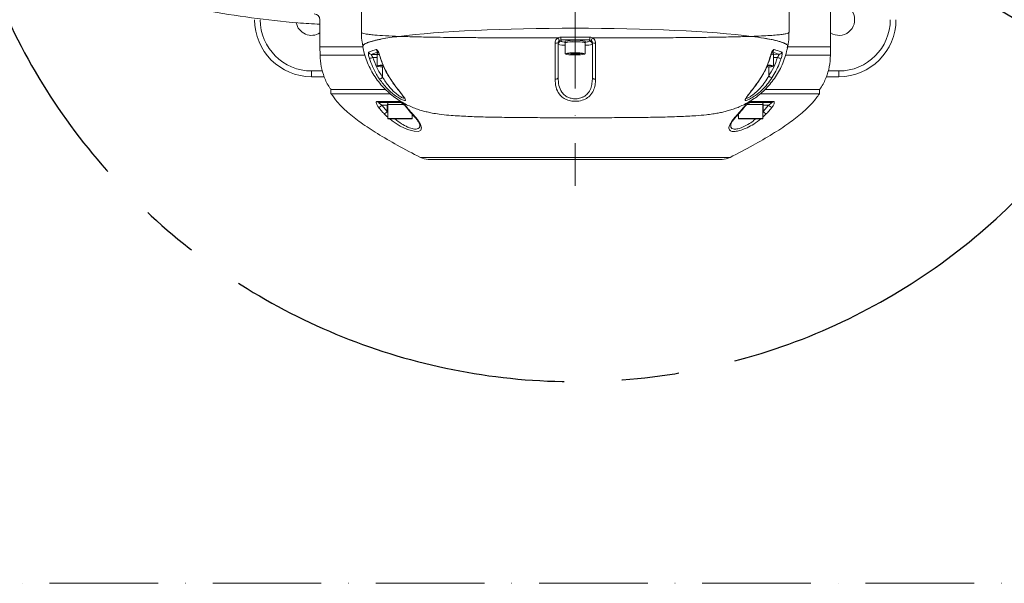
# Model space of a CAD drawing. Header units: millimetres. Extents: x 809 to 6054, y -5716 to -1261.
# Tile 3 of 94: x 2379 to 2725, y -4329 to -4132. Entities that reach past the tile are written whole.
import ezdxf

# ---------------------------------------------------------------- set-up
doc = ezdxf.new("R2010")
doc.units = ezdxf.units.MM
doc.header["$LTSCALE"] = 0.3175
doc.linetypes.add('ACAD_ISO10W100', pattern=[18, 12, -3, 0, -3])
doc.linetypes.add('CENTER2', pattern=[28.574999, 19.049999, -3.175, 3.175, -3.175])
for name, color, linetype, lineweight in [('1轮廓实线层', 7, 'Continuous', 18), ('7标注层', 4, 'Continuous', 13), ('中心线', 4, 'ACAD_ISO10W100', 20), ('细点划线', 6, 'CENTER2', 18)]:
    doc.layers.add(name, color=color, linetype=linetype, lineweight=lineweight)
doc.styles.add('标准汉字', font='gbenor.shx', dxfattribs={"bigfont": 'gbcbig.shx'})
doc.dimstyles.new('M1：10', dxfattribs={"dimscale": 10, "dimtxt": 3.5, "dimasz": 2.5, "dimexe": 2, "dimexo": 0, "dimgap": 1.5, "dimtad": 1, "dimdec": 4, "dimdsep": 46, "dimtxsty": '标准汉字', "dimcen": 5, "dimdle": 5, "dimclrd": 1, "dimclre": 1, "dimclrt": 256, "dimadec": 4, "dimazin": 2, "dimtfac": 1, "dimtdec": 4, "dimtmove": 0, "dimatfit": 3, "dimfxl": 1, "dimtolj": 1, "dimarcsym": 0})

# ---------------------------------------------------------------- blocks, each defined once
blk = doc.blocks.new('*D22')
at = {"layer": '7标注层', "color": 1, "lineweight": -2, "transparency": 16777216}
for p, q in [((2574.24, -4039.28), (2531.31, -4013.65)), ((2574.24, -4039.28), (2762.56, -4151.72)), ((2784.02, -4164.54), (2762.56, -4151.72)), ((2917, -4243.94), (2784.02, -4164.54))]:
    blk.add_line(p, q, dxfattribs=at)
at = {"layer": '7标注层', "color": 1, "transparency": 16777216}
blk.add_solid([(2738.96, -4142.48), (2743.23, -4135.33), (2762.56, -4151.72)], dxfattribs=at)
at = {"layer": 'Defpoints', "color": 0, "transparency": 16777216}
for p in [(2574.24, -4039.28), (2762.56, -4151.72)]:
    blk.add_point(p, dxfattribs=at)
at = {"layer": '7标注层', "transparency": 16777216, "insert": (2878.16, -4182.9), "char_height": 35, "attachment_point": 5, "rotation": 329.1585, "style": '标准汉字'}
blk.add_mtext('\\A1;R219.3', dxfattribs=at)

msp = doc.modelspace()

# ---------------------------------------------------------------- linework, layer by layer
at = {"layer": '1轮廓实线层'}
for p, q in [((2649.24147, -4110.64759), (2649.24147, -4136.04575)), ((2663.80509, -4117.64759), (2663.80509, -4141.14758)), ((2499.24147, -4136.04426), (2499.24147, -4121.40247)), ((2484.67785, -4141.14758), (2484.67785, -4131.64759)), ((2484.73021, -4144.1476), (2484.67785, -4141.14758)), ((2499.65423, -4141.14758), (2484.67785, -4141.14758)), ((2568.24147, -4139.78815), (2568.24147, -4151.96642)), ((2569.24147, -4138.75753), (2569.24147, -4139.21678)), ((2569.24147, -4139.21678), (2569.36894, -4139.31453)), ((2570.74147, -4139.71487), (2570.74147, -4139.21678)), ((2570.74147, -4143.60002), (2570.74147, -4139.71487)), ((2577.74147, -4139.21678), (2577.74147, -4139.71487)), ((2577.74147, -4139.71487), (2577.74147, -4143.60002)), ((2579.0481, -4139.33679), (2579.24147, -4139.21678)), ((2579.24147, -4139.21678), (2579.24147, -4138.75753)), ((2580.24147, -4139.78815), (2580.24147, -4151.96642)), ((2663.80509, -4141.14758), (2648.83264, -4141.14758)), ((2663.80509, -4141.14758), (2663.75273, -4144.1476)), ((2490.49066, -4144.1476), (2484.73021, -4144.1476)), ((2500.32641, -4144.1476), (2490.49066, -4144.1476)), ((2502.73207, -4143.80702), (2504.74147, -4143.8553)), ((2504.74147, -4143.98548), (2504.74147, -4143.48742)), ((2504.74147, -4147.87063), (2504.74147, -4143.98548)), ((2572.68262, -4143.63632), (2574.09156, -4143.55031)), ((2572.83253, -4143.78563), (2572.68262, -4143.63632)), ((2572.83253, -4143.62714), (2572.83253, -4143.78563)), ((2574.39138, -4143.84899), (2572.83253, -4143.78563)), ((2574.09156, -4143.55031), (2575.65041, -4143.61367)), ((2574.39138, -4143.56247), (2574.39138, -4143.84899)), ((2575.80032, -4143.76298), (2574.39138, -4143.84899)), ((2575.65041, -4143.61367), (2575.80032, -4143.76298)), ((2642.87596, -4144.06011), (2642.87565, -4144.06005)), ((2643.74147, -4143.48742), (2643.74147, -4143.98548)), ((2643.74147, -4143.84684), (2645.71545, -4143.79129)), ((2643.74147, -4143.98548), (2643.74147, -4147.87063)), ((2657.99228, -4144.1476), (2648.02435, -4144.1476)), ((2663.75273, -4144.1476), (2657.99228, -4144.1476)), ((2504.74147, -4144.9419), (2503.22107, -4144.90536)), ((2506.64612, -4151.87368), (2506.64612, -4148.23195)), ((2506.68262, -4147.90693), (2506.94701, -4147.89078)), ((2506.83253, -4148.05624), (2506.68262, -4147.90693)), ((2506.83253, -4147.89775), (2506.83253, -4148.05624)), ((2641.80032, -4148.03365), (2641.45317, -4148.05481)), ((2641.65041, -4147.88428), (2641.80032, -4148.03365)), ((2642.08487, -4151.43791), (2642.08487, -4148.21926)), ((2645.19739, -4144.89368), (2643.74147, -4144.93462)), ((2481.74147, -4149.64756), (2481.74147, -4151.6476)), ((2485.57405, -4149.64756), (2481.74147, -4149.64756)), ((2481.74147, -4151.6476), (2486.15262, -4151.6476)), ((2640.22752, -4150.56828), (2638.90659, -4152.70957)), ((2662.31729, -4151.6476), (2666.74147, -4151.6476)), ((2666.74147, -4149.64756), (2662.90723, -4149.64756)), ((2666.74147, -4149.64756), (2666.74147, -4151.6476)), ((2509.27431, -4152.26784), (2509.15862, -4152.09284)), ((2638.91889, -4152.71637), (2638.50851, -4153.31259)), ((2488.5206, -4157.64758), (2488.5206, -4156.14757)), ((2507.65941, -4156.14757), (2488.5206, -4156.14757)), ((2507.65941, -4156.14757), (2488.5206, -4156.14757)), ((2509.25153, -4157.64758), (2488.5206, -4157.64758)), ((2659.96233, -4157.64758), (2639.25081, -4157.64758)), ((2659.96233, -4156.14757), (2640.83929, -4156.14757)), ((2659.96233, -4156.14757), (2640.83929, -4156.14757)), ((2659.96233, -4156.14757), (2659.96233, -4157.64758)), ((2512.26572, -4160.30475), (2504.80092, -4160.30475)), ((2505.42658, -4160.6476), (2512.82412, -4160.6476)), ((2506.43389, -4161.64759), (2508.30676, -4161.64759)), ((2508.30676, -4163.83043), (2506.43389, -4161.64759)), ((2508.30676, -4163.83043), (2508.30676, -4161.64759)), ((2508.30676, -4161.64759), (2508.49147, -4161.64759)), ((2508.49147, -4161.44761), (2508.49147, -4160.6476)), ((2508.49147, -4166.34759), (2508.49147, -4161.44761)), ((2508.49147, -4161.44761), (2514.04488, -4161.44761)), ((2508.49147, -4161.44761), (2514.04869, -4161.44761)), ((2634.44721, -4161.44761), (2639.99147, -4161.44761)), ((2634.45204, -4161.44761), (2639.99147, -4161.44761)), ((2635.65882, -4160.6476), (2643.05636, -4160.6476)), ((2643.68202, -4160.30475), (2636.21722, -4160.30475)), ((2639.99147, -4160.6476), (2639.99147, -4161.44761)), ((2639.99147, -4161.44761), (2639.99147, -4166.34759)), ((2639.99147, -4161.64759), (2640.17618, -4161.64759)), ((2640.17618, -4163.83043), (2640.17618, -4161.64759)), ((2640.17618, -4161.64759), (2642.04905, -4161.64759)), ((2642.04905, -4161.64759), (2640.17618, -4163.83043)), ((2508.49147, -4164.01842), (2508.30676, -4163.83043)), ((2516.99147, -4164.76914), (2516.99147, -4166.34759)), ((2517.08389, -4164.83077), (2517.07416, -4164.8204)), ((2631.49147, -4166.34759), (2631.49147, -4164.74524)), ((2640.17618, -4163.83043), (2639.99147, -4164.02903)), ((2639.99147, -4165.87862), (2641.35742, -4164.59307)), ((2516.99147, -4166.34759), (2508.49147, -4166.34759)), ((2508.59147, -4166.44761), (2516.89147, -4166.44761)), ((2639.99147, -4166.34759), (2631.49147, -4166.34759)), ((2631.59147, -4166.44761), (2639.89147, -4166.44761)), ((2523.44287, -4179.9902), (2519.9489, -4179.9902)), ((2525.99784, -4180.64758), (2522.6796, -4180.64758)), ((2625.80334, -4180.64758), (2522.6796, -4180.64758)), ((2523.44287, -4179.9902), (2625.04007, -4179.9902)), ((2625.80334, -4180.64758), (2622.4851, -4180.64758)), ((2625.04007, -4179.9902), (2628.53404, -4179.9902))]:
    msp.add_line(p, q, dxfattribs=at)
for points in [[(2570.74147, -4139.71487), (2570.92593, -4139.61715), (2571.46964, -4139.5286), (2572.31372, -4139.46027), (2573.3667, -4139.4195), (2574.51448, -4139.41076), (2575.63267, -4139.43496), (2576.60011, -4139.4895), (2577.31195, -4139.56845), (2577.69105, -4139.66328), (2577.74147, -4139.71487)], [(2505.22609, -4143.33251), (2504.84857, -4143.4125), (2504.74147, -4143.48742)], [(2504.74147, -4143.98548), (2504.92593, -4143.88779), (2505.41284, -4143.80583)], [(2505.54945, -4144.07846), (2505.56142, -4144.07346), (2505.61287, -4144.05707)], [(2573.94514, -4143.40445), (2575.06098, -4143.41202), (2576.088, -4143.45083), (2576.91493, -4143.51657), (2577.45214, -4143.60216), (2577.64144, -4143.6983), (2577.46229, -4143.79457), (2576.93411, -4143.88058), (2576.11415, -4143.94698), (2575.09125, -4143.98655), (2573.97626, -4143.99508), (2572.89002, -4143.97153), (2571.95023, -4143.9186), (2571.25872, -4143.84189), (2570.89045, -4143.74974), (2570.88531, -4143.65223), (2571.24386, -4143.55978), (2571.92725, -4143.48254), (2572.86142, -4143.42883), (2573.94514, -4143.40445)], [(2642.81057, -4144.0427), (2642.86235, -4144.05665), (2642.87596, -4144.06011)], [(2507.09534, -4148.24924), (2506.89002, -4148.24221), (2505.95022, -4148.18922), (2505.25872, -4148.11251), (2504.89045, -4148.02042), (2504.88531, -4147.92284), (2505.24386, -4147.83046), (2505.92725, -4147.75321), (2506.83253, -4147.70058)], [(2641.63269, -4147.69986), (2642.088, -4147.72144), (2642.91493, -4147.78718), (2643.45214, -4147.87278), (2643.64143, -4147.96892), (2643.46229, -4148.06518), (2642.93411, -4148.15119), (2642.11415, -4148.21759), (2641.37217, -4148.24972)], [(2509.26549, -4152.27363), (2509.27662, -4152.27768), (2509.32209, -4152.26635)], [(2568.24147, -4151.96642), (2568.2201, -4152.07288), (2568.1569, -4152.17474), (2568.05456, -4152.26772), (2567.91747, -4152.34777), (2567.75149, -4152.41161), (2567.5637, -4152.45637), (2567.36214, -4152.48016), (2567.15542, -4152.482)], [(2581.32752, -4152.482), (2581.1208, -4152.48016), (2580.91924, -4152.45637), (2580.73146, -4152.41161), (2580.56547, -4152.34777), (2580.42838, -4152.26772), (2580.32605, -4152.17474), (2580.26284, -4152.07288), (2580.24147, -4151.96642)], [(2638.86164, -4152.72024), (2638.90891, -4152.72704), (2638.92236, -4152.72006)], [(2509.13208, -4166.44761), (2509.98436, -4167.14039), (2512.86034, -4168.9761), (2515.34927, -4170.13225), (2517.66874, -4170.79321), (2519.19819, -4170.83457), (2520.04983, -4170.43272), (2520.32947, -4169.6386), (2519.97807, -4168.40461), (2518.84247, -4166.64818), (2517.34823, -4164.91154)]]:
    msp.add_lwpolyline(points, dxfattribs=at)
for centre, radius, start, end in [((2666.74147, -4131.64759), 5.5, 237.7315612, 90), ((2482.67785, -4131.64759), 2, 0, 90), ((2481.74147, -4131.64759), 20, 180, 270), ((2481.74147, -4131.64759), 18, 180, 270), ((2481.74147, -4131.64759), 5.5, 191.2424201, 302.2684388), ((2666.74147, -4131.64759), 18, 270, 0), ((2666.74147, -4131.64759), 20, 270, 0), ((2573.70288, -4137.95455), 4.5331, 177.5570303, 190.203048), ((2574.78024, -4137.95456), 4.53292, 349.796708, 2.4432138), ((2567.43722, -4135.46093), 4.40133, 266.218517, 280.5288081), ((2572.12047, -4135.94497), 4.49812, 207.8553958, 221.1447538), ((2569.23954, -4140.21485), 0.99807, 89.889156, 179.8912174), ((2570.48029, -4134.60521), 6.03814, 248.2362739, 272.4791084), ((2570.89936, -4133.99298), 5.53725, 253.9553021, 268.3660086), ((2573.25939, -4147.87485), 9.01676, 83.7471238, 106.2153888), ((2573.25945, -4148.37355), 9.01737, 83.7478863, 106.2146262), ((2575.08892, -4149.41951), 10.5419, 75.4266, 94.6108874), ((2575.08883, -4149.91856), 10.54286, 75.4274768, 94.6100106), ((2577.49973, -4133.31513), 6.21755, 272.2282491, 284.4202742), ((2578.00265, -4134.60521), 6.03814, 267.5209278, 291.7637181), ((2579.2434, -4140.21485), 0.99807, 0.1086936, 90.110933), ((2576.36233, -4135.9449), 4.49827, 318.8556581, 332.1445303), ((2581.04572, -4135.46092), 4.40134, 259.4711978, 273.7815), ((2502.75755, -4142.80201), 1.00534, 193.4822134, 268.5476651), ((2505.42077, -4141.95791), 1.01969, 190.9580644, 248.3660314), ((2505.45332, -4145.3048), 1.49911, 91.7216825, 118.3492081), ((2573.02739, -4150.68663), 7.44618, 82.9877838, 107.8780626), ((2575.11062, -4152.56841), 9.34631, 73.6510747, 97.2172158), ((2643.06928, -4145.08683), 1.29028, 58.6030179, 92.8954664), ((2642.98829, -4145.40709), 1.6088, 62.085031, 89.3747568), ((2643.11612, -4144.5647), 1.24562, 59.8651444, 87.5918904), ((2642.99716, -4141.94213), 1.01969, 291.5991401, 349.0973052), ((2645.68954, -4142.78643), 1.00519, 271.4772162, 346.5740674), ((2462.02222, -4020.90911), 130.66145, 287.8254345, 288.3795226), ((2506.49527, -4153.0358), 5.45479, 86.4552196, 108.7545529), ((2642.02857, -4152.77498), 5.19487, 70.7476471, 93.9221937), ((2654.10379, -4118.75477), 27.6146, 251.1842892, 253.8865009), ((2644.81696, -4147.88207), 4.48423, 232.4634228, 249.0660898), ((2503.38536, -4147.68179), 5.31079, 294.2672328, 307.8783998), ((2505.44709, -4159.86787), 0.78001, 214.0634808, 268.4928752), ((2505.06001, -4160.69919), 1.66943, 275.1250696, 325.3825601), ((2509.64924, -4161.62187), 1.34273, 149.5707463, 181.0976537), ((2512.85739, -4159.96724), 0.68117, 209.7020146, 267.2004361), ((2635.62555, -4159.96725), 0.68117, 272.7996425, 330.2983329), ((2638.83376, -4161.62184), 1.34266, 358.9013159, 30.4298595), ((2643.42294, -4160.69919), 1.66944, 214.6175541, 264.8747783), ((2643.03585, -4159.86785), 0.78002, 271.5071948, 325.9360178), ((2506.96821, -4163.0533), 1.54778, 275.8333406, 329.8615999), ((2515.09998, -4162.05408), 0.31201, 222.6443029, 279.3450605), ((2517.30245, -4164.58839), 0.32637, 227.9578678, 278.0637678), ((2631.18072, -4164.59012), 0.3247, 261.8541909, 312.9616788), ((2633.38279, -4162.05266), 0.31338, 260.726503, 316.6227703), ((2641.51474, -4163.05327), 1.54782, 210.1390426, 264.1663052), ((2508.59147, -4166.34759), 0.1, 180, 270), ((2516.89147, -4166.34759), 0.1, 270, 0), ((2631.59147, -4166.34759), 0.1, 180, 270), ((2639.89147, -4166.34759), 0.1, 270, 0), ((2522.6796, -4174.64759), 6, 242.9275555, 270), ((2625.80334, -4174.64759), 6, 270, 297.0724445)]:
    msp.add_arc(centre, radius, start, end, dxfattribs=at)
for centre, major_axis, ratio, start_param, end_param in [((2574.24147, -4141.20924), (-75, 0), 0.087488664, 3.742998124, 5.681779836), ((2574.24147, -4141.20924), (-75, 0), 0.087488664, 3.742998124, 5.681779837), ((2574.24147, -4144.2207), (-75, 0), 0.086322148, 4.644769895, 4.780008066), ((2574.24147, -4145.21689), (-74, 0), 0.087488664, 4.644769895, 4.780008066)]:
    msp.add_ellipse(centre, major_axis=major_axis, ratio=ratio, start_param=start_param, end_param=end_param, dxfattribs=at)
for points, knots in [([(2484.67785, -4133.22487), (2482.08588, -4133.08328), (2474.05698, -4132.64467), (2460.67454, -4131.05379), (2444.7543, -4128.59031), (2434.34805, -4126.28327), (2429.24015, -4125.15086)], [0, 0, 0, 0, 23559.872287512, 72979.146195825, 122244.90252402, 169739.859627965, 169739.859627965, 169739.859627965, 169739.859627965]), ([(2512.40088, -4137.49665), (2510.75297, -4137.4307), (2507.4316, -4137.29778), (2504.13223, -4137.06899), (2501.89395, -4136.83868), (2500.45349, -4136.61822), (2499.58212, -4136.37209), (2499.17312, -4136.17992), (2499.27872, -4136.06374), (2499.29642, -4136.04426)], [0, 0, 0, 0, 55967.457327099, 112803.025416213, 150618.04475321, 188433.057611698, 227341.670427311, 266250.751960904, 274087.400954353, 274087.400954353, 274087.400954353, 274087.400954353]), ([(2499.77016, -4141.1663), (2499.6669, -4140.64042), (2499.36866, -4139.1217), (2499.22439, -4137.39422), (2499.27195, -4136.21029), (2499.27889, -4136.03777)], [0, 0, 0, 0, 39371.408690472, 113704.266910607, 126384.178122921, 126384.178122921, 126384.178122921, 126384.178122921]), ([(2512.40088, -4137.49665), (2511.29573, -4137.64508), (2509.08545, -4137.94195), (2506.29292, -4138.42014), (2503.92174, -4138.92061), (2502.0657, -4139.43666), (2500.7251, -4139.95889), (2499.93452, -4140.48831), (2499.61482, -4140.893), (2499.73768, -4141.12097), (2499.76283, -4141.16764)], [0, 0, 0, 0, 43181.858431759, 86363.373170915, 130806.885699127, 175250.102448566, 218264.744486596, 261278.643803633, 305589.447215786, 316997.63957252, 316997.63957252, 316997.63957252, 316997.63957252]), ([(2499.77323, -4141.16326), (2499.74344, -4141.08532), (2499.64626, -4140.83108), (2500.02506, -4140.40523), (2500.8762, -4139.89041), (2502.2374, -4139.3832), (2504.08587, -4138.88285), (2506.41785, -4138.39766), (2509.1544, -4137.93212), (2511.31634, -4137.64213), (2512.40088, -4137.49665)], [0, 0, 0, 0, 19054.716237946, 62159.978067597, 104153.61004385, 146147.733714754, 189324.49483445, 232501.23492152, 274607.962443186, 316993.378330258, 316993.378330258, 316993.378330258, 316993.378330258]), ([(2512.40088, -4137.49665), (2514.03666, -4137.54901), (2517.32863, -4137.65439), (2522.68355, -4137.762), (2527.97153, -4137.84185), (2533.08815, -4137.90004), (2538.54671, -4137.94661), (2544.21652, -4137.98205), (2549.99149, -4138.00837), (2555.87464, -4138.02716), (2561.93373, -4138.04037), (2566.07361, -4138.04458), (2568.14356, -4138.04668)], [0, 0, 0, 0, 48581.201035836, 97768.271000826, 134289.945403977, 170811.675491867, 208393.043005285, 245974.637227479, 281588.899434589, 317203.168061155, 353797.483587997, 390391.771104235, 390391.771104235, 390391.771104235, 390391.771104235]), ([(2568.14356, -4138.04668), (2568.35105, -4137.9468), (2568.67938, -4137.78875), (2569.04086, -4137.7687), (2569.1739, -4137.76132)], [0, 0, 0, 0, 60174.655403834, 95219.459671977, 95219.459671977, 95219.459671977, 95219.459671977]), ([(2579.30904, -4137.76132), (2579.53866, -4137.78248), (2579.90157, -4137.81592), (2580.22178, -4137.9847), (2580.33938, -4138.04668)], [0, 0, 0, 0, 60220.180535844, 95172.726133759, 95172.726133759, 95172.726133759, 95172.726133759]), ([(2580.33938, -4138.04668), (2582.61713, -4138.0443), (2587.17261, -4138.03954), (2594.38943, -4138.02277), (2601.91158, -4137.9952), (2609.57573, -4137.95067), (2616.79993, -4137.88783), (2623.47476, -4137.80215), (2629.52672, -4137.6896), (2633.60524, -4137.58212), (2635.64801, -4137.51163), (2636.08206, -4137.49665)], [0, 0, 0, 0, 35739.776670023, 71479.60139823, 115287.597957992, 159235.139550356, 203043.156119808, 246837.746652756, 290771.965890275, 334566.643994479, 346383.040069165, 346383.040069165, 346383.040069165, 346383.040069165]), ([(2649.23181, -4136.04575), (2649.23485, -4136.04909), (2649.32639, -4136.14983), (2649.00192, -4136.32797), (2648.22677, -4136.57676), (2646.87301, -4136.80236), (2645.00041, -4137.00842), (2642.56931, -4137.19373), (2639.64591, -4137.35875), (2637.27301, -4137.45057), (2636.08206, -4137.49665)], [0, 0, 0, 0, 1545.000639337, 46582.828166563, 90262.595822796, 133942.132044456, 178898.720044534, 223855.135378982, 269286.025692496, 315063.216658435, 315063.216658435, 315063.216658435, 315063.216658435]), ([(2636.08206, -4137.49665), (2637.55505, -4137.69846), (2640.50568, -4138.10271), (2643.90551, -4138.75849), (2646.5154, -4139.4398), (2648.12477, -4140.14262), (2648.85712, -4140.723), (2648.70032, -4141.0661), (2648.65267, -4141.17038)], [0, 0, 0, 0, 44458.300116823, 89057.405011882, 133511.536196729, 177815.435179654, 222264.143161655, 241673.049126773, 241673.049126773, 241673.049126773, 241673.049126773]), ([(2648.56178, -4141.5149), (2648.68261, -4141.29616), (2648.93127, -4140.84602), (2648.17621, -4140.16456), (2646.61603, -4139.48183), (2644.11118, -4138.8012), (2640.69689, -4138.13039), (2637.62035, -4137.7079), (2636.08206, -4137.49665)], [0, 0, 0, 0, 37394.589951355, 76953.116943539, 116635.832289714, 156197.648137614, 198914.865667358, 241633.347382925, 241633.347382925, 241633.347382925, 241633.347382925]), ([(2649.18549, -4136.03991), (2649.1855, -4136.67198), (2649.18554, -4138.29543), (2649.00613, -4140.02232), (2648.75915, -4141.08544), (2648.73649, -4141.18296)], [0, 0, 0, 0, 46038.359357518, 118248.337257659, 125540.846347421, 125540.846347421, 125540.846347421, 125540.846347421]), ([(2648.70317, -4141.18016), (2648.60837, -4141.71999), (2648.34793, -4143.20301), (2647.60759, -4145.53801), (2646.5391, -4148.14063), (2645.23508, -4150.56993), (2643.74083, -4152.81351), (2642.08261, -4154.8573), (2640.29519, -4156.69068), (2638.41634, -4158.30538), (2636.48997, -4159.69667), (2634.56452, -4160.86589), (2632.68603, -4161.82396), (2630.88628, -4162.59419), (2629.17194, -4163.20865), (2627.52732, -4163.70035), (2625.90664, -4164.10226), (2624.22657, -4164.44377), (2622.32385, -4164.75378), (2619.78989, -4165.07058), (2616.88798, -4165.31749), (2613.72506, -4165.50434), (2610.69938, -4165.63816), (2607.52008, -4165.74372), (2604.15024, -4165.82777), (2600.69763, -4165.89229), (2597.15912, -4165.94174), (2593.55037, -4165.97896), (2589.87936, -4166.00608), (2586.15023, -4166.02692), (2582.34973, -4166.04182), (2578.48241, -4166.05092), (2574.56258, -4166.05419), (2570.62884, -4166.05156), (2566.72172, -4166.0431), (2562.88108, -4166.02892), (2559.14019, -4166.0092), (2555.49379, -4165.98375), (2551.94053, -4165.94916), (2548.47263, -4165.90363), (2545.11007, -4165.84471), (2541.8613, -4165.76931), (2538.7356, -4165.67384), (2535.72332, -4165.55221), (2532.78249, -4165.39395), (2529.6845, -4165.16482), (2526.83571, -4164.85857), (2524.32767, -4164.46555), (2522.36307, -4164.06025), (2520.64213, -4163.62281), (2518.86427, -4163.07085), (2517.001, -4162.36872), (2515.04045, -4161.47564), (2513.0008, -4160.35493), (2510.92821, -4158.98233), (2508.88974, -4157.35558), (2506.95084, -4155.48935), (2505.16383, -4153.40635), (2503.56886, -4151.13192), (2502.19182, -4148.6935), (2501.06723, -4146.11618), (2500.21999, -4143.6023), (2499.89875, -4141.92266), (2499.75428, -4141.16728)], [0, 0, 0, 0, 18216.442579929, 50044.322163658, 81246.067180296, 111843.378805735, 141843.469236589, 171234.813324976, 199984.797429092, 228028.425263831, 255259.308758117, 281541.247727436, 306786.708977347, 331118.054164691, 355006.545625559, 379263.047190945, 404748.097031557, 433027.850581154, 466543.10977552, 510230.730870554, 578726.683090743, 629531.594793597, 677030.460717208, 726950.107401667, 774602.907297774, 820824.605984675, 865937.212340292, 910048.37791605, 953145.752550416, 995831.168261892, 1038331.677402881, 1081241.658325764, 1124440.129166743, 1167783.466746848, 1211079.400354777, 1254162.651471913, 1296912.221453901, 1339378.167274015, 1382642.306921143, 1426375.746774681, 1470939.24934199, 1516380.363047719, 1562831.919248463, 1610618.00533584, 1660501.610538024, 1714448.884062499, 1780789.35929571, 1826063.591667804, 1855122.447342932, 1881978.597931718, 1907641.317968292, 1933196.16275108, 1959386.59433696, 1986833.205836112, 2015556.738640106, 2045245.463657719, 2075561.072898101, 2106266.278720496, 2137214.364390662, 2168316.456300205, 2199517.127672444, 2230781.562868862, 2256333.439835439, 2256333.439835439, 2256333.439835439, 2256333.439835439]), ([(2567.14694, -4139.85267), (2567.15657, -4139.69944), (2567.18097, -4139.31107), (2567.42278, -4138.72596), (2567.79098, -4138.28461), (2568.06338, -4138.10079), (2568.14356, -4138.04668)], [0, 0, 0, 0, 36079.50576085, 91440.351926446, 146063.666749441, 168846.810684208, 168846.810684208, 168846.810684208, 168846.810684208]), ([(2567.15542, -4152.482), (2567.15376, -4151.12071), (2567.1504, -4148.35871), (2567.14823, -4144.67777), (2567.14723, -4141.81435), (2567.14704, -4140.50081), (2567.14694, -4139.85267)], [0, 0, 0, 0, 58564.056815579, 118823.975949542, 144131.642836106, 168782.79583918, 168782.79583918, 168782.79583918, 168782.79583918]), ([(2568.73317, -4138.90457), (2568.69361, -4138.93115), (2568.55922, -4139.02145), (2568.37769, -4139.23737), (2568.25831, -4139.52332), (2568.24623, -4139.71326), (2568.24147, -4139.78815)], [0, 0, 0, 0, 22798.531480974, 77459.352617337, 132809.812115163, 168836.250521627, 168836.250521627, 168836.250521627, 168836.250521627]), ([(2569.24147, -4138.75753), (2569.17575, -4138.76169), (2568.99627, -4138.77306), (2568.83524, -4138.85355), (2568.73317, -4138.90457)], [0, 0, 0, 0, 34863.59665106, 95212.614842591, 95212.614842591, 95212.614842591, 95212.614842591]), ([(2579.74978, -4138.90457), (2579.69186, -4138.87295), (2579.535, -4138.78729), (2579.35501, -4138.76904), (2579.24147, -4138.75753)], [0, 0, 0, 0, 35135.783571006, 95168.6686908, 95168.6686908, 95168.6686908, 95168.6686908]), ([(2580.24147, -4139.78815), (2580.23019, -4139.67188), (2580.20768, -4139.43971), (2580.0323, -4139.13097), (2579.85534, -4138.96965), (2579.75361, -4138.90694), (2579.74978, -4138.90457)], [0, 0, 0, 0, 55823.004035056, 111464.834503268, 166590.258546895, 168750.660592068, 168750.660592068, 168750.660592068, 168750.660592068]), ([(2580.33938, -4138.04668), (2580.34716, -4138.0515), (2580.55327, -4138.17924), (2580.91228, -4138.50832), (2581.2677, -4139.1401), (2581.3132, -4139.61479), (2581.336, -4139.85267)], [0, 0, 0, 0, 2159.648209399, 57241.937075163, 112869.401510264, 168753.09346795, 168753.09346795, 168753.09346795, 168753.09346795]), ([(2581.336, -4139.85267), (2581.33568, -4141.3909), (2581.33503, -4144.51197), (2581.33244, -4148.13743), (2581.32976, -4150.7769), (2581.32826, -4151.91839), (2581.32752, -4152.482)], [0, 0, 0, 0, 58523.214328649, 118744.455286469, 144017.977496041, 168667.821767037, 168667.821767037, 168667.821767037, 168667.821767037]), ([(2488.62777, -4156.19364), (2488.42959, -4155.9394), (2487.40125, -4154.62017), (2486.1344, -4151.89762), (2484.9632, -4148.08859), (2484.80831, -4145.46864), (2484.73021, -4144.1476)], [0, 0, 0, 0, 12723.087330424, 66017.456028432, 117224.061259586, 169303.125375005, 169303.125375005, 169303.125375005, 169303.125375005]), ([(2501.77992, -4143.0364), (2501.76124, -4143.05079), (2501.70041, -4143.09768), (2501.6484, -4143.3541), (2501.67505, -4143.87409), (2501.79585, -4144.55539), (2501.94524, -4145.05024), (2502.02004, -4145.29797)], [0, 0, 0, 0, 19012.084822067, 61918.376026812, 107085.198358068, 153556.704096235, 200147.016888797, 200147.016888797, 200147.016888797, 200147.016888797]), ([(2501.77992, -4143.0364), (2502.13416, -4142.88607), (2502.83954, -4142.58672), (2503.8945, -4142.29631), (2504.41967, -4142.15174)], [0, 0, 0, 0, 47941.631271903, 95464.438629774, 95464.438629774, 95464.438629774, 95464.438629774]), ([(2503.22107, -4144.90536), (2503.14588, -4144.78529), (2502.99689, -4144.5474), (2502.83186, -4144.21834), (2502.73395, -4143.96469), (2502.71146, -4143.83722), (2502.72728, -4143.81404), (2502.73207, -4143.80702)], [0, 0, 0, 0, 48509.644066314, 96115.685549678, 141007.59039631, 182229.315181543, 200127.850777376, 200127.850777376, 200127.850777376, 200127.850777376]), ([(2505.34269, -4142.96564), (2504.82366, -4143.10324), (2503.78106, -4143.37963), (2503.08275, -4143.66414), (2502.73207, -4143.80702)], [0, 0, 0, 0, 47520.281783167, 95457.614083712, 95457.614083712, 95457.614083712, 95457.614083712]), ([(2505.61287, -4144.05707), (2505.56441, -4143.89461), (2505.44713, -4143.5014), (2505.21446, -4142.93705), (2504.938, -4142.46037), (2504.65852, -4142.16185), (2504.49922, -4142.15511), (2504.41967, -4142.15174)], [0, 0, 0, 0, 31009.277330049, 75053.900133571, 117503.530831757, 158860.527404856, 200124.467537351, 200124.467537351, 200124.467537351, 200124.467537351]), ([(2505.54503, -4144.08007), (2505.50092, -4143.92726), (2505.4089, -4143.60849), (2505.24085, -4143.21602), (2505.10135, -4142.96008), (2505.01535, -4142.84802), (2505.01186, -4142.84516), (2505.01054, -4142.84408)], [0, 0, 0, 0, 50213.330573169, 104750.449535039, 147734.004830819, 180262.060236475, 200119.369951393, 200119.369951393, 200119.369951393, 200119.369951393]), ([(2509.15862, -4152.09284), (2509.07904, -4151.97359), (2508.44942, -4151.02995), (2507.44458, -4149.13925), (2506.30512, -4146.57766), (2505.79875, -4144.84379), (2505.57318, -4144.07143)], [0, 0, 0, 0, 8267.653222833, 65419.919772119, 122957.383087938, 169176.725684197, 169176.725684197, 169176.725684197, 169176.725684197]), ([(2505.61287, -4144.05707), (2505.80534, -4144.69582), (2506.33407, -4146.45053), (2507.50304, -4149.24489), (2508.71264, -4151.25405), (2509.32209, -4152.26635)], [0, 0, 0, 0, 27928.942658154, 76723.537254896, 126274.661627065, 126274.661627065, 126274.661627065, 126274.661627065]), ([(2638.86164, -4152.72024), (2639.21795, -4152.16052), (2640.24369, -4150.54919), (2641.6685, -4147.67686), (2642.42761, -4145.26132), (2642.81057, -4144.0427)], [0, 0, 0, 0, 26190.913472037, 75399.207320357, 125499.469443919, 125499.469443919, 125499.469443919, 125499.469443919]), ([(2642.84256, -4144.05146), (2642.76112, -4144.38495), (2642.4443, -4145.68232), (2641.56699, -4147.84886), (2640.76654, -4149.696), (2640.23553, -4150.55531), (2640.22752, -4150.56828)], [0, 0, 0, 0, 24565.337095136, 95568.20571838, 167119.124969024, 168215.481738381, 168215.481738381, 168215.481738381, 168215.481738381]), ([(2642.81057, -4144.0427), (2642.86049, -4143.87295), (2642.97731, -4143.47577), (2643.20958, -4142.91097), (2643.4828, -4142.43975), (2643.76031, -4142.14463), (2643.91913, -4142.1382), (2643.99844, -4142.13499)], [0, 0, 0, 0, 32268.594333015, 75503.930657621, 117251.736922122, 158131.01176834, 198903.113562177, 198903.113562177, 198903.113562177, 198903.113562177]), ([(2643.40749, -4142.82817), (2643.40806, -4142.82756), (2643.40968, -4142.82584), (2643.35246, -4142.89489), (2643.25037, -4143.06269), (2643.10849, -4143.3617), (2642.9722, -4143.71533), (2642.90641, -4143.9687), (2642.88222, -4144.06183)], [0, 0, 0, 0, 17647.024396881, 49776.048022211, 90009.437132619, 140833.496084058, 204566.800060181, 241609.278947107, 241609.278947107, 241609.278947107, 241609.278947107]), ([(2645.71545, -4143.79129), (2645.36273, -4143.64935), (2644.65549, -4143.36474), (2643.60351, -4143.0883), (2643.07618, -4142.94973)], [0, 0, 0, 0, 47315.236185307, 94872.263848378, 94872.263848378, 94872.263848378, 94872.263848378]), ([(2643.99844, -4142.13499), (2644.21482, -4142.19195), (2645.31324, -4142.48107), (2646.06422, -4142.77988), (2646.66726, -4143.01983)], [0, 0, 0, 0, 18690.008803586, 94874.447641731, 94874.447641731, 94874.447641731, 94874.447641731]), ([(2645.19739, -4144.89368), (2645.27286, -4144.77233), (2645.42296, -4144.53097), (2645.59227, -4144.20095), (2645.69805, -4143.94665), (2645.72848, -4143.82076), (2645.71834, -4143.79782), (2645.71545, -4143.79129)], [0, 0, 0, 0, 47908.834675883, 95287.167628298, 140559.470286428, 182261.191169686, 198866.180588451, 198866.180588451, 198866.180588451, 198866.180588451]), ([(2646.66726, -4143.01983), (2646.68516, -4143.03307), (2646.74688, -4143.07877), (2646.80273, -4143.33053), (2646.78004, -4143.85282), (2646.66262, -4144.53646), (2646.51402, -4145.0349), (2646.43961, -4145.2845)], [0, 0, 0, 0, 17655.841540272, 60889.542255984, 106218.265967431, 152471.664610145, 198865.020143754, 198865.020143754, 198865.020143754, 198865.020143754]), ([(2663.75273, -4144.1476), (2663.67246, -4145.49251), (2663.51321, -4148.16071), (2662.29302, -4152.03451), (2661.03128, -4154.72213), (2660.03205, -4155.9866), (2659.8878, -4156.16915)], [0, 0, 0, 0, 52770.456093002, 104693.259813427, 158887.667728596, 168031.372558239, 168031.372558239, 168031.372558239, 168031.372558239]), ([(2505.56805, -4152.52331), (2505.20391, -4151.96577), (2503.73485, -4149.71653), (2502.75614, -4147.19469), (2502.02004, -4145.29797)], [0, 0, 0, 0, 23651.860010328, 95416.549338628, 95416.549338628, 95416.549338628, 95416.549338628]), ([(2503.22107, -4144.90536), (2503.66619, -4146.11521), (2504.56583, -4148.56049), (2505.94787, -4150.76161), (2506.64612, -4151.87368)], [0, 0, 0, 0, 47212.83554098, 95423.825676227, 95423.825676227, 95423.825676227, 95423.825676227]), ([(2642.08487, -4151.43791), (2642.70304, -4150.40951), (2643.95095, -4148.33351), (2644.77935, -4146.04734), (2645.19739, -4144.89368)], [0, 0, 0, 0, 46983.276153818, 94844.577864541, 94844.577864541, 94844.577864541, 94844.577864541]), ([(2646.43961, -4145.2845), (2646.22212, -4145.91591), (2645.4026, -4148.2951), (2644.14133, -4150.4715), (2643.21479, -4152.07031)], [0, 0, 0, 0, 25170.076559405, 94843.139023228, 94843.139023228, 94843.139023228, 94843.139023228]), ([(2634.29824, -4158.96139), (2634.29213, -4159.0335), (2634.27341, -4159.25455), (2634.8189, -4159.10405), (2635.88834, -4158.51271), (2637.45651, -4157.32445), (2639.17952, -4155.6199), (2640.80058, -4153.59376), (2641.65232, -4152.16399), (2642.08487, -4151.43791)], [0, 0, 0, 0, 16575.967424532, 50813.537411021, 85454.423726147, 127413.607148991, 179027.627880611, 224831.74454122, 272094.23320148, 272094.23320148, 272094.23320148, 272094.23320148]), ([(2509.32209, -4152.26635), (2509.78466, -4152.95406), (2510.72361, -4154.35), (2512.21085, -4156.31451), (2513.5438, -4157.99686), (2514.48222, -4159.24193), (2514.79269, -4159.91881), (2514.4578, -4160.07483), (2513.621, -4159.80946), (2512.335, -4159.13666), (2510.45465, -4157.8589), (2507.95919, -4155.69809), (2506.41374, -4153.64615), (2505.56805, -4152.52331)], [0, 0, 0, 0, 37518.31782035, 76155.660462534, 116003.681550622, 149752.958024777, 183355.929542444, 212507.277875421, 240916.331131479, 271365.316474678, 305962.600338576, 358065.422401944, 421033.042424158, 421033.042424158, 421033.042424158, 421033.042424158]), ([(2506.64612, -4151.87368), (2507.34162, -4152.95039), (2508.60101, -4154.90006), (2510.67862, -4157.01093), (2512.24754, -4158.2656), (2513.33531, -4158.94748), (2514.01071, -4159.2), (2514.29341, -4159.19759), (2514.22861, -4159.00262), (2514.22255, -4158.98439)], [0, 0, 0, 0, 74041.740157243, 134071.741496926, 173210.856978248, 207172.562449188, 238480.87022434, 270338.606454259, 273624.024554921, 273624.024554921, 273624.024554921, 273624.024554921]), ([(2514.25758, -4159.14401), (2514.25857, -4159.14741), (2514.26352, -4159.16445), (2514.19858, -4159.01539), (2513.9876, -4158.69288), (2513.57728, -4158.13002), (2512.97494, -4157.35409), (2512.19499, -4156.35794), (2511.26974, -4155.14201), (2510.26451, -4153.76747), (2509.5987, -4152.76671), (2509.26878, -4152.27082)], [0, 0, 0, 0, 5393.2590783, 27051.205515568, 56505.570408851, 92019.317827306, 133661.898083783, 180239.680735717, 232033.872324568, 290178.424354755, 347288.209473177, 347288.209473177, 347288.209473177, 347288.209473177]), ([(2581.32752, -4152.482), (2581.29893, -4153.17794), (2581.24183, -4154.56809), (2580.66741, -4156.57844), (2579.55203, -4158.31729), (2577.7723, -4159.60698), (2575.663, -4160.26117), (2573.49185, -4160.32674), (2571.55158, -4159.91824), (2569.87261, -4159.07844), (2568.35113, -4157.61139), (2567.32069, -4155.39597), (2567.21117, -4153.46487), (2567.15542, -4152.482)], [0, 0, 0, 0, 37530.744786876, 74968.60738507, 118171.512001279, 154352.030488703, 190380.346624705, 221589.639060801, 251063.224892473, 281516.175801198, 315314.056385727, 366651.315715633, 419864.13631756, 419864.13631756, 419864.13631756, 419864.13631756]), ([(2568.24147, -4151.96642), (2568.28618, -4152.90167), (2568.37309, -4154.7197), (2569.23349, -4156.84293), (2570.52481, -4158.24993), (2571.95099, -4159.05304), (2573.60274, -4159.44339), (2575.33964, -4159.38436), (2576.5147, -4159.01105), (2577.63148, -4158.43914), (2578.7612, -4157.51784), (2579.69182, -4155.86349), (2580.17272, -4153.95106), (2580.21832, -4152.63474), (2580.24147, -4151.96642)], [0, 0, 0, 0, 60653.354823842, 117905.048415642, 154791.863002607, 187531.893937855, 218926.52608275, 252082.04424454, 284233.054427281, 290671.453957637, 329871.966903, 377634.33246123, 419517.815955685, 462714.788860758, 462714.788860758, 462714.788860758, 462714.788860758]), ([(2643.21479, -4152.07031), (2642.69381, -4152.8201), (2641.65316, -4154.31779), (2639.69474, -4156.42189), (2637.60648, -4158.18338), (2635.73928, -4159.38083), (2634.44255, -4159.98344), (2633.78458, -4160.06528), (2633.76899, -4159.66797), (2634.26931, -4158.87305), (2635.30501, -4157.53147), (2636.94283, -4155.4763), (2638.19869, -4153.67247), (2638.86164, -4152.72024)], [0, 0, 0, 0, 40933.671489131, 81764.050443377, 128162.292268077, 166574.715436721, 198777.848406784, 230997.39238049, 260241.511707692, 288751.92863371, 319429.254800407, 366321.83328279, 418755.366732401, 418755.366732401, 418755.366732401, 418755.366732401]), ([(2638.50851, -4153.31259), (2638.31845, -4153.59176), (2637.78759, -4154.37153), (2636.92451, -4155.52647), (2636.00857, -4156.71583), (2635.25949, -4157.67121), (2634.70278, -4158.40236), (2634.37123, -4158.86979), (2634.2278, -4159.13867), (2634.2302, -4159.13162), (2634.23096, -4159.12941)], [0, 0, 0, 0, 33511.500221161, 93602.236613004, 147443.561114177, 195085.183985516, 237617.782214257, 274171.285745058, 302096.024453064, 314810.975843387, 314810.975843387, 314810.975843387, 314810.975843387]), ([(2519.9489, -4179.9902), (2517.20798, -4178.56429), (2512.09033, -4175.90193), (2505.1053, -4171.84239), (2499.26444, -4168.02047), (2494.53692, -4164.31527), (2490.9757, -4160.97449), (2489.30245, -4158.6364), (2488.62777, -4157.69365)], [0, 0, 0, 0, 57984.805665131, 108264.645526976, 151600.816338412, 188847.34972117, 220999.58874323, 242722.662734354, 242722.662734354, 242722.662734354, 242722.662734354]), ([(2659.8878, -4157.6691), (2659.12945, -4158.70912), (2657.34979, -4161.14982), (2653.6708, -4164.5505), (2648.9413, -4168.21175), (2643.15858, -4171.97399), (2636.26831, -4175.96757), (2631.22944, -4178.58831), (2628.53404, -4179.9902)], [0, 0, 0, 0, 23941.715212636, 56185.831080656, 92845.621840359, 135383.880069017, 184599.044253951, 241205.175332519, 241205.175332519, 241205.175332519, 241205.175332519]), ([(2505.20914, -4162.36195), (2505.07391, -4162.18078), (2504.73997, -4161.73339), (2504.44476, -4161.10732), (2504.39012, -4160.62651), (2504.51231, -4160.35618), (2504.70469, -4160.3219), (2504.80092, -4160.30475)], [0, 0, 0, 0, 39575.191343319, 97729.765503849, 140583.259891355, 170226.273550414, 199897.59811299, 199897.59811299, 199897.59811299, 199897.59811299]), ([(2505.42658, -4160.6476), (2505.39982, -4160.65147), (2505.35926, -4160.65733), (2505.33559, -4160.70392), (2505.37556, -4160.81222), (2505.59813, -4161.05091), (2505.97042, -4161.34642), (2506.2984, -4161.55955), (2506.43389, -4161.64759)], [0, 0, 0, 0, 18410.5135148, 27901.923915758, 59676.736531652, 111631.516900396, 188611.129676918, 242791.405072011, 242791.405072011, 242791.405072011, 242791.405072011]), ([(2512.26572, -4160.30475), (2512.34675, -4160.31075), (2512.56224, -4160.3267), (2513.01536, -4160.49784), (2513.634, -4160.8706), (2514.41873, -4161.51239), (2514.8787, -4162.04629), (2515.15065, -4162.36195)], [0, 0, 0, 0, 17664.435546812, 46970.953184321, 83293.903776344, 130928.994590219, 199827.801186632, 199827.801186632, 199827.801186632, 199827.801186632]), ([(2514.86744, -4162.26736), (2514.83917, -4162.23018), (2514.64432, -4161.97391), (2514.21796, -4161.53207), (2513.6615, -4161.06907), (2513.25724, -4160.81344), (2513.0154, -4160.70022), (2512.87659, -4160.65456), (2512.82143, -4160.64795), (2512.82786, -4160.64791), (2512.82976, -4160.6479)], [0, 0, 0, 0, 17251.117284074, 118918.754456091, 194594.271755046, 239507.912668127, 268931.847887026, 289834.499702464, 308539.484812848, 316397.867104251, 316397.867104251, 316397.867104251, 316397.867104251]), ([(2633.33229, -4162.36195), (2633.50387, -4162.15767), (2633.88808, -4161.70023), (2634.57555, -4161.07417), (2635.25075, -4160.61416), (2635.80162, -4160.35375), (2636.07869, -4160.32109), (2636.21722, -4160.30475)], [0, 0, 0, 0, 44650.84789744, 99982.758710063, 140695.399831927, 169721.09709968, 198747.544197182, 198747.544197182, 198747.544197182, 198747.544197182]), ([(2635.65413, -4160.64772), (2635.65634, -4160.64769), (2635.66427, -4160.64757), (2635.60604, -4160.6552), (2635.4967, -4160.68995), (2635.30607, -4160.77327), (2635.02552, -4160.93516), (2634.62139, -4161.22643), (2634.11935, -4161.6799), (2633.76811, -4162.05767), (2633.61669, -4162.26096), (2633.61158, -4162.26783)], [0, 0, 0, 0, 7249.466524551, 26030.033647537, 46879.52266561, 73359.037483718, 109853.975940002, 163067.511184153, 241150.778038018, 341838.781137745, 345360.110936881, 345360.110936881, 345360.110936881, 345360.110936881]), ([(2642.04905, -4161.64759), (2642.28084, -4161.4938), (2642.66624, -4161.23809), (2643.01357, -4160.92456), (2643.14597, -4160.74223), (2643.14285, -4160.65747), (2643.07731, -4160.64999), (2643.05636, -4160.6476)], [0, 0, 0, 0, 77209.236858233, 128378.552050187, 163123.574906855, 187310.605642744, 198676.404399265, 198676.404399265, 198676.404399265, 198676.404399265]), ([(2643.68202, -4160.30475), (2643.73455, -4160.30934), (2643.88832, -4160.32278), (2644.05358, -4160.48049), (2644.09286, -4160.85113), (2643.89052, -4161.49742), (2643.50179, -4162.04235), (2643.2738, -4162.36195)], [0, 0, 0, 0, 15197.255805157, 44485.23004324, 81142.420060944, 129742.580409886, 198671.065146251, 198671.065146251, 198671.065146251, 198671.065146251]), ([(2505.20914, -4162.36195), (2505.5842, -4162.82089), (2506.20881, -4163.5852), (2506.86382, -4164.30534), (2507.12552, -4164.59307)], [0, 0, 0, 0, 57238.103890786, 95323.494616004, 95323.494616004, 95323.494616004, 95323.494616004]), ([(2507.12552, -4164.59307), (2507.53796, -4165.03898), (2507.95946, -4165.49469), (2508.48027, -4165.91775), (2508.49147, -4165.92684)], [0, 0, 0, 0, 93254.666893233, 95303.448832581, 95303.448832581, 95303.448832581, 95303.448832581]), ([(2517.06453, -4164.8474), (2516.82494, -4164.5958), (2516.05753, -4163.78993), (2515.35032, -4162.89502), (2514.86391, -4162.27952)], [0, 0, 0, 0, 29747.201926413, 95280.928503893, 95280.928503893, 95280.928503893, 95280.928503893]), ([(2517.34823, -4164.91154), (2516.95422, -4164.48125), (2516.20193, -4163.6597), (2515.4898, -4162.78061), (2515.15065, -4162.36195)], [0, 0, 0, 0, 49904.627286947, 95282.452545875, 95282.452545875, 95282.452545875, 95282.452545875]), ([(2519.73482, -4168.78536), (2519.73602, -4168.77149), (2519.74153, -4168.70749), (2519.64052, -4168.29792), (2519.31957, -4167.6498), (2518.76788, -4166.80937), (2518.02008, -4165.85821), (2517.38238, -4165.1624), (2517.07086, -4164.82249)], [0, 0, 0, 0, 11599.560432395, 53520.261275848, 95815.529390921, 142647.992589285, 193741.522009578, 242538.725316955, 242538.725316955, 242538.725316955, 242538.725316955]), ([(2631.13471, -4164.91154), (2630.74055, -4165.34717), (2629.95255, -4166.21809), (2628.84264, -4167.69128), (2628.09745, -4169.13796), (2628.14357, -4170.32451), (2629.03367, -4170.9068), (2630.58876, -4170.89399), (2632.47412, -4170.41969), (2634.62302, -4169.53755), (2637.05965, -4168.2157), (2638.56704, -4167.0688), (2639.38347, -4166.44761)], [0, 0, 0, 0, 31154.895282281, 62284.193261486, 112503.75966036, 153838.483001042, 195370.873547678, 231195.022871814, 264656.713091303, 299967.863775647, 340289.309723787, 387933.57500273, 387933.57500273, 387933.57500273, 387933.57500273]), ([(2631.40628, -4164.82422), (2631.03532, -4165.23352), (2630.34706, -4165.99294), (2629.58232, -4166.99339), (2629.07673, -4167.80652), (2628.79027, -4168.43346), (2628.73794, -4168.78821), (2628.7429, -4168.82176), (2628.74345, -4168.82548)], [0, 0, 0, 0, 57439.983844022, 106573.770202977, 152155.465632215, 193043.817157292, 236023.693784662, 241384.742472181, 241384.742472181, 241384.742472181, 241384.742472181]), ([(2633.33229, -4162.36195), (2632.95888, -4162.8219), (2632.24599, -4163.7), (2631.49319, -4164.52072), (2631.13471, -4164.91154)], [0, 0, 0, 0, 49656.404954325, 94799.774517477, 94799.774517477, 94799.774517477, 94799.774517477]), ([(2633.61471, -4162.27248), (2633.40548, -4162.55187), (2632.7173, -4163.4708), (2631.9469, -4164.2749), (2631.41073, -4164.83453)], [0, 0, 0, 0, 28822.541800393, 94799.407565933, 94799.407565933, 94799.407565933, 94799.407565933]), ([(2641.35742, -4164.59307), (2641.74971, -4164.15906), (2642.40307, -4163.4362), (2643.02521, -4162.66865), (2643.2738, -4162.36195)], [0, 0, 0, 0, 56893.870397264, 94757.435632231, 94757.435632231, 94757.435632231, 94757.435632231]), ([(2519.73619, -4168.78495), (2519.73794, -4168.79191), (2519.82851, -4169.15316), (2519.56094, -4169.62371), (2518.83018, -4170.07959), (2517.46433, -4170.03099), (2516.19634, -4169.62786), (2514.78168, -4169.02538), (2513.09598, -4168.14283), (2511.68155, -4167.0403), (2510.92119, -4166.44761)], [0, 0, 0, 0, 910.141875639, 47181.994506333, 90969.084025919, 138303.399906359, 188172.521280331, 194201.640386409, 250606.132031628, 316176.565841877, 316176.565841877, 316176.565841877, 316176.565841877]), ([(2637.50753, -4166.44761), (2637.11487, -4166.78381), (2636.1287, -4167.6282), (2634.36882, -4168.69528), (2632.50665, -4169.57608), (2630.86253, -4170.04897), (2629.55187, -4170.06304), (2629.03238, -4169.70109), (2628.78848, -4169.28172), (2628.8096, -4169.03212), (2628.82747, -4168.82101)], [0, 0, 0, 0, 36169.426436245, 90840.762464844, 138084.982389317, 182302.318613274, 229365.513222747, 278877.137528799, 284387.156200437, 314614.470480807, 314614.470480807, 314614.470480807, 314614.470480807])]:
    msp.add_open_spline(points, degree=3, knots=knots, dxfattribs=at)
at = {"layer": '中心线', "ltscale": 10}
for p, q in [((2574.24149, -3888.66375), (2574.2415, -4189.894)), ((3458.38644, -4329.37592), (1690.09654, -4329.37592))]:
    msp.add_line(p, q, dxfattribs=at)
at = {"layer": '细点划线', "lineweight": 30, "ltscale": 20}
msp.add_arc((2574.24149, -4039.27888), 219.3333, 190, 170, dxfattribs=at)

# ---------------------------------------------------------------- dimensions: what is measured, and where the dimension line sits
at = {"layer": '7标注层'}
dim = msp.add_radius_dim(center=(2574.24149, -4039.27888), mpoint=(2762.55856, -4151.72343), dimstyle='M1：10', override={"dimdec": 1, "dimpost": 'R<>', "dimsah": 1, "dimtzin": 8}, dxfattribs=at)
dim.commit()
dim.dimension.update_dxf_attribs({"geometry": '*D22', "text_midpoint": (2861.5009, -4210.80213), "dimtype": 164})

doc.saveas('drawing.dxf')
